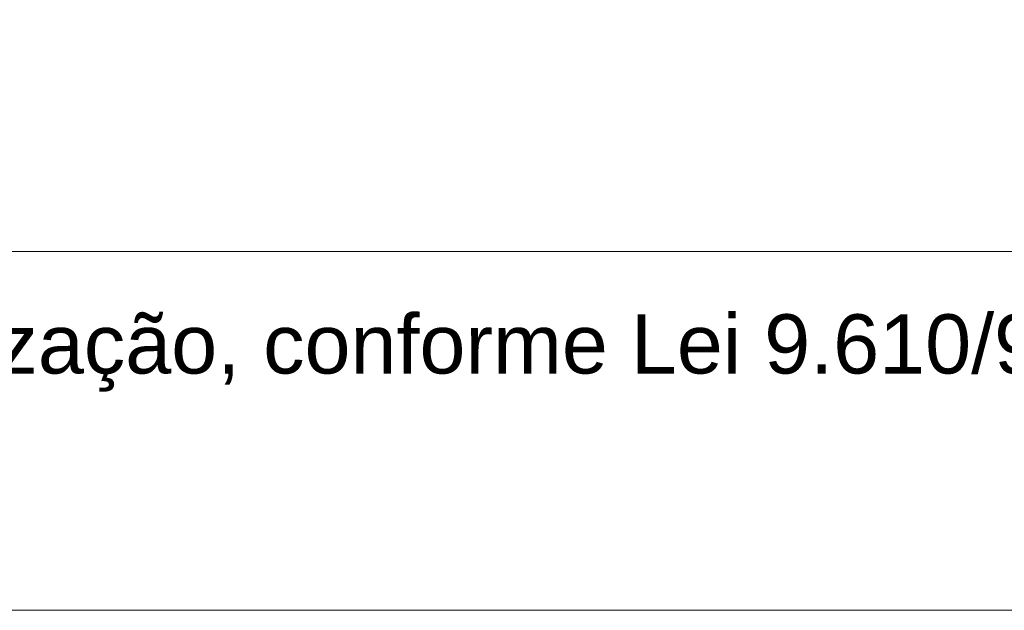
# Model space of a CAD drawing. Header units: millimetres. Extents: x 37.1 to 121.2, y 27.3 to 86.7.
# Tile 6 of 9: x 116.9 to 119.7, y 27.3 to 28.9. Entities that reach past the tile are written whole.
import ezdxf

# ---------------------------------------------------------------- set-up
doc = ezdxf.new("R2010")
doc.units = ezdxf.units.MM
doc.header["$MEASUREMENT"] = 0
doc.layers.get('0').update_dxf_attribs({"lineweight": 5})
doc.layers.add('PDF_Text', color=7, linetype='Continuous')
doc.layers.add('PRANCHA 01', color=7, linetype='Continuous', lineweight=20)
doc.styles.add('PDF Arial', font='arial.ttf')

# ---------------------------------------------------------------- blocks, each defined once
blk = doc.blocks.new('Carimbo_Rafael_2022')
blk.add_line((546.6335636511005, -60.92658180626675), (575.2443112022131, -60.92658180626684))
at = {"layer": 'PDF_Text', "insert": (558.0054723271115, -61.31783776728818), "char_height": 0.165, "attachment_point": 7, "style": 'PDF Arial'}
blk.add_mtext('Projeto desenvolvido pelo Engenheiro Rafael Barbaresco Silva, seu conteudo não pode ser copiado ou utilizado por terceiros sem autorização, conforme Lei 9.610/98.', dxfattribs=at)

msp = doc.modelspace()

# ---------------------------------------------------------------- linework, layer by layer
at = {"layer": 'PRANCHA 01'}
msp.add_lwpolyline([(37.07695812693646, 27.26376713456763), (121.1769581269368, 27.26376713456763), (121.1769581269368, 86.66376713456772), (37.07695812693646, 86.66376713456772), (37.07695812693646, 27.26376713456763)], dxfattribs=at)
msp.add_lwpolyline([(39.57695812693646, 28.26376713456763), (120.1769581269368, 28.26376713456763), (120.1769581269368, 85.66376713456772), (39.57695812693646, 85.66376713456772)], close=True, dxfattribs=at)

# ---------------------------------------------------------------- next in the draw order: block references
msp.add_blockref('Carimbo_Rafael_2022', (-455.0673530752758, 89.19034894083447))

doc.saveas('drawing.dxf')
